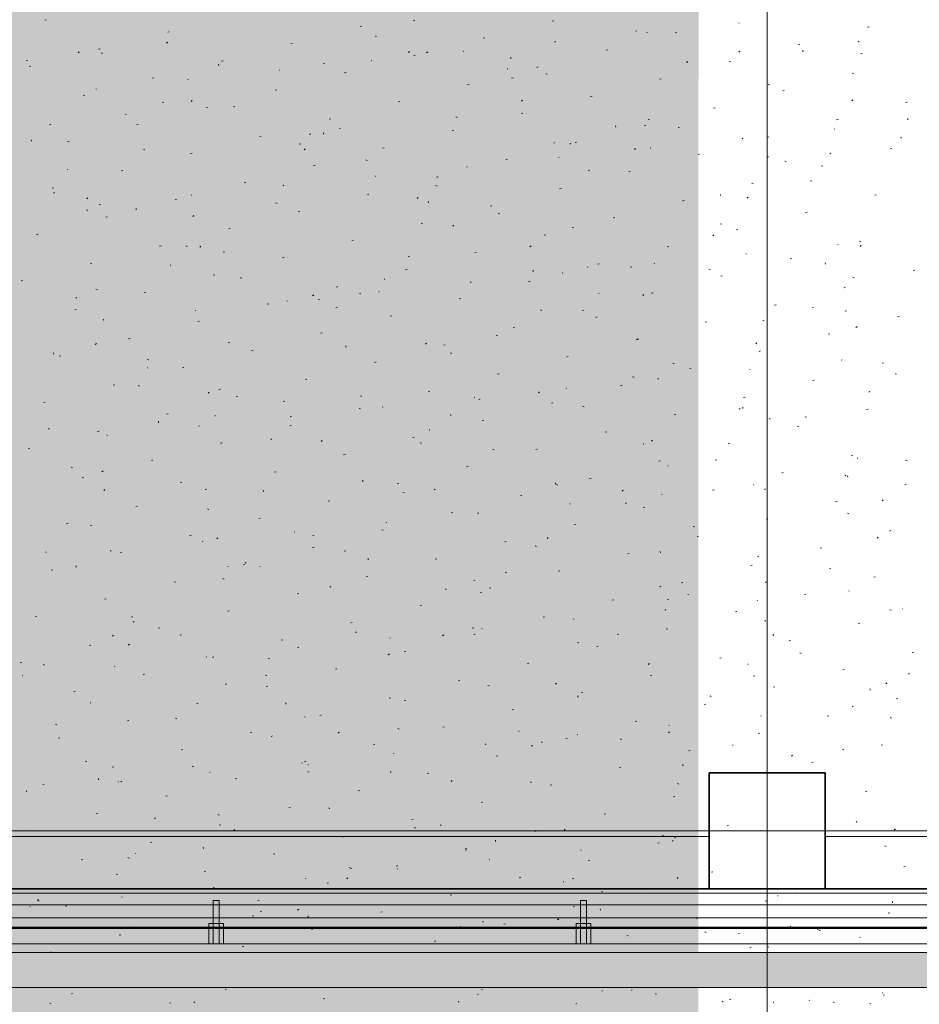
# Model space of a CAD drawing. Extents: x -740 to 300, y 62 to 1112.
# Tile 86 of 187: x -658 to -596, y 763 to 831. Entities that reach past the tile are written whole.
import ezdxf
from ezdxf.lldxf.tags import DXFTag

# ---------------------------------------------------------------- set-up
doc = ezdxf.new("R2010")
doc.units = 0
doc.layers.get('0').update_dxf_attribs({"lineweight": 13})
for name, color, linetype, lineweight, true_color in [('30 -33 Aussenwände- 3 Aussenstützen', 7, 'Continuous', 50, 0x0000dd), ('30 -35 Decken- 1 Konstruktion-Träger- Stahlbeton', 7, 'Continuous', 13, 0x33aa00), ('30 -36 Dächer- 1 Konstruktion', 7, 'Continuous', 35, 0x6666cc), ('30 -36 Dächer- 3 Dachbeläge', 7, 'Continuous', 15, 0x9999ff), ('30 -36 Dächer- 4 Dachbekleidungen', 7, 'Continuous', 9, 0xccccff), ('60- 61 allgemeine Ausstattung- 4 Terrassen', 9, 'Continuous', 9, 0x808080), ('iwb_Layout BA_Markierung', 7, 'Continuous', 9, 0xbadcdc)]:
    doc.layers.add(name, color=color, linetype=linetype, lineweight=lineweight, true_color=true_color)
doc.layers.add('70 -71 Achsen- 1 Gebäudeachsen', color=7, linetype='STRICHPUNKT2-A06CPVBCL0', lineweight=18)
tags = doc.linetypes.add('grob-A06CPVB9L0', pattern=[14, 3, -8, 3]).pattern_tags.tags
tags[8:9] = [DXFTag(74, 4), DXFTag(75, 0), DXFTag(340, '0'), DXFTag(46, 0.0), DXFTag(50, 0.0), DXFTag(44, 0.0), DXFTag(45, 0.0)]
tags[6:7] = [DXFTag(74, 4), DXFTag(75, 0), DXFTag(340, '0'), DXFTag(46, 0.0), DXFTag(50, 0.0), DXFTag(44, 0.0), DXFTag(45, 0.0)]
tags[4:5] = [DXFTag(74, 4), DXFTag(75, 0), DXFTag(340, '0'), DXFTag(46, 0.0), DXFTag(50, 0.0), DXFTag(44, 0.0), DXFTag(45, 0.0)]
tags = doc.linetypes.add('STRICHPUNKT2-A06CPVBCL0', pattern=[12.7, 6.35, -3.175, 0, -3.175]).pattern_tags.tags
tags[10:11] = [DXFTag(74, 4), DXFTag(75, 0), DXFTag(340, '0'), DXFTag(46, 0.0), DXFTag(50, 0.0), DXFTag(44, 0.0), DXFTag(45, 0.0)]
tags[8:9] = [DXFTag(74, 4), DXFTag(75, 0), DXFTag(340, '0'), DXFTag(46, 0.0), DXFTag(50, 0.0), DXFTag(44, 0.0), DXFTag(45, 0.0)]
tags[6:7] = [DXFTag(74, 4), DXFTag(75, 0), DXFTag(340, '0'), DXFTag(46, 0.0), DXFTag(50, 0.0), DXFTag(44, 0.0), DXFTag(45, 0.0)]
tags[4:5] = [DXFTag(74, 4), DXFTag(75, 0), DXFTag(340, '0'), DXFTag(46, 0.0), DXFTag(50, 0.0), DXFTag(44, 0.0), DXFTag(45, 0.0)]

# ---------------------------------------------------------------- blocks, each defined once
blk = doc.blocks.new('Polygon-A06CPVB1L0')
at = {"color": 0, "linetype": 'ByBlock', "lineweight": -2, "ltscale": 0.13}
blk.add_solid([(-611.222, 86.203), (-682.362, 86.014), (-611.055, 1083.814), (-682.362, 1083.814)], dxfattribs=at)
blk = doc.blocks.new('Referenz-A06CPVBEL0')
at = {"layer": '30 -33 Aussenwände- 3 Aussenstützen', "color": 0, "linetype": 'Continuous', "lineweight": 35, "ltscale": 0.35}
for p, q in [((-602.356, 778.912), (-610.356, 778.912)), ((-610.356, 778.912), (-610.356, 770.912)), ((-602.356, 770.912), (-602.356, 778.912)), ((-610.356, 770.912), (-602.356, 770.912))]:
    blk.add_line(p, q, dxfattribs=at)
at = {"layer": '30 -33 Aussenwände- 3 Aussenstützen', "color": 0, "lineweight": 9}
for p, q in [((-606.356, 775.912), (-606.356, 773.912)), ((-607.356, 774.912), (-605.356, 774.912))]:
    blk.add_line(p, q, dxfattribs=at)
at = {"layer": '30 -35 Decken- 1 Konstruktion-Träger- Stahlbeton', "color": 0, "linetype": 'grob-A06CPVB9L0', "lineweight": -2, "ltscale": 0.13}
for p, q in [((-682.362, 774.512), (-610.356, 774.512)), ((-602.356, 774.512), (-458.356, 774.512)), ((-682.362, 770.912), (-610.356, 770.912)), ((-602.356, 770.912), (-458.356, 770.912))]:
    blk.add_line(p, q, dxfattribs=at)
at = {"layer": '30 -35 Decken- 1 Konstruktion-Träger- Stahlbeton', "color": 0, "lineweight": 35}
for p, q in [((-610.356, 774.512), (-610.356, 770.912)), ((-602.356, 774.512), (-602.356, 770.912))]:
    blk.add_line(p, q, dxfattribs=at)
at = {"layer": '30 -36 Dächer- 1 Konstruktion', "color": 0, "linetype": 'Continuous', "ltscale": 0.35}
blk.add_line((1.644, 770.912), (-682.362, 770.912), dxfattribs=at)
at = {"layer": '30 -36 Dächer- 1 Konstruktion', "color": 0, "lineweight": 25}
for p, q in [((-682.362, 770.912), (1.644, 770.912)), ((1.644, 770.912), (-682.362, 770.912)), ((1.644, 770.912), (-682.362, 770.912))]:
    blk.add_line(p, q, dxfattribs=at)
at = {"layer": '30 -36 Dächer- 1 Konstruktion', "color": 0, "lineweight": 5}
for p, q in [((-682.362, 770.912), (1.644, 770.912)), ((1.644, 770.912), (-682.362, 770.912)), ((1.644, 770.912), (-682.362, 770.912))]:
    blk.add_line(p, q, dxfattribs=at)
at = {"layer": '30 -36 Dächer- 1 Konstruktion', "color": 0, "lineweight": -2}
for p, q in [((-682.362, 770.912), (1.644, 770.912)), ((1.644, 770.912), (-682.362, 770.912)), ((1.644, 770.912), (-682.362, 770.912))]:
    blk.add_line(p, q, dxfattribs=at)
at = {"layer": '30 -36 Dächer- 1 Konstruktion', "color": 0}
blk.add_line((1.644, 770.912), (-682.362, 770.912), dxfattribs=at)
at = {"layer": '30 -36 Dächer- 3 Dachbeläge', "color": 0, "linetype": 'Continuous', "ltscale": 0.15}
for p, q in [((-6.756, 766.512), (-682.362, 766.512)), ((-682.362, 764.112), (-6.756, 764.112))]:
    blk.add_line(p, q, dxfattribs=at)
at = {"layer": '30 -36 Dächer- 3 Dachbeläge', "color": 0, "lineweight": 9}
for p, q in [((-682.362, 764.112), (-6.756, 764.112)), ((-643.735, 763.971), (-643.659, 763.99)), ((-654.34, 763.668), (-654.264, 763.687)), ((-636.95, 763.322), (-636.874, 763.341)), ((-626.345, 763.625), (-626.269, 763.644)), ((-626.071, 763.955), (-625.996, 763.932)), ((-617.753, 763.878), (-617.718, 763.876)), ((-615.741, 763.928), (-615.664, 763.948)), ((-614.075, 763.669), (-614.002, 763.639)), ((-608.956, 763.279), (-608.879, 763.298)), ((-598.384, 763.718), (-598.41, 763.748)), ((-598.351, 763.583), (-598.274, 763.602)), ((-655.829, 763.018), (-655.756, 762.988)), ((-647.555, 763.019), (-647.479, 763.038)), ((-645.838, 763.117), (-645.895, 763.063)), ((-627.621, 763.136), (-627.678, 763.083)), ((-619.561, 762.976), (-619.484, 762.995)), ((-609.404, 763.156), (-609.461, 763.102)), ((-605.942, 763.099), (-605.907, 763.097)), ((-603.449, 763.199), (-603.475, 763.228)), ((-601.811, 763.094), (-601.738, 763.065)), ((-599.288, 762.995), (-599.212, 762.972))]:
    blk.add_line(p, q, dxfattribs=at)
at = {"layer": '30 -36 Dächer- 3 Dachbeläge', "color": 0, "lineweight": 0}
for points in [[(-6.756, 764.112), (-682.362, 765.461), (-682.362, 766.512)], [(-6.756, 764.112), (-682.362, 766.512), (-6.756, 766.512)], [(-682.362, 765.461), (-6.756, 764.112), (-682.362, 764.112)]]:
    blk.add_solid(points, dxfattribs=at)
at = {"layer": '30 -36 Dächer- 4 Dachbekleidungen', "color": 0, "linetype": 'Continuous', "ltscale": 0.13}
for p, q in [((-682.362, 770.612), (-6.756, 770.612)), ((-644.156, 770.112), (-644.556, 770.112)), ((-644.556, 770.112), (-644.556, 768.512)), ((-644.156, 768.512), (-644.156, 770.112)), ((-618.823, 770.112), (-619.223, 770.112)), ((-619.223, 770.112), (-619.223, 768.512)), ((-618.823, 768.512), (-618.823, 770.112)), ((-6.756, 769.812), (-682.362, 769.812)), ((-682.362, 768.912), (-6.756, 768.912)), ((-644.556, 768.512), (-644.856, 768.512)), ((-644.856, 768.512), (-644.856, 767.112)), ((-644.556, 767.112), (-644.556, 768.512)), ((-644.556, 768.512), (-644.156, 768.512)), ((-644.156, 768.512), (-644.156, 767.112)), ((-644.156, 768.512), (-643.856, 768.512)), ((-643.856, 768.512), (-643.856, 767.112)), ((-619.223, 768.512), (-619.523, 768.512)), ((-619.523, 768.512), (-619.523, 767.112)), ((-619.223, 767.112), (-619.223, 768.512)), ((-619.223, 768.512), (-618.823, 768.512)), ((-618.823, 768.512), (-618.823, 767.112)), ((-618.823, 768.512), (-618.523, 768.512)), ((-618.523, 768.512), (-618.523, 767.112)), ((-6.756, 767.112), (-682.362, 767.112)), ((-644.856, 767.112), (-644.556, 767.112)), ((-644.156, 767.112), (-644.556, 767.112)), ((-643.856, 767.112), (-644.156, 767.112)), ((-619.523, 767.112), (-619.223, 767.112)), ((-618.823, 767.112), (-619.223, 767.112)), ((-618.523, 767.112), (-618.823, 767.112))]:
    blk.add_line(p, q, dxfattribs=at)
at = {"layer": '60- 61 allgemeine Ausstattung- 4 Terrassen', "color": 0}
for p, q in [((-656.164, 830.81), (-656.069, 830.834)), ((-630.76, 830.807), (-630.668, 830.77)), ((-621.171, 830.757), (-621.075, 830.781)), ((-608.3, 830.601), (-608.333, 830.637)), ((-647.683, 829.998), (-647.588, 830.022)), ((-634.427, 830.378), (-634.331, 830.401)), ((-615.43, 830.089), (-615.339, 830.052)), ((-614.631, 829.951), (-614.664, 829.988)), ((-612.69, 829.945), (-612.594, 829.969)), ((-599.434, 830.324), (-599.338, 830.348)), ((-647.7, 829.296), (-647.781, 829.24)), ((-639.202, 829.187), (-639.107, 829.211)), ((-633.393, 829.716), (-633.299, 829.687)), ((-625.946, 829.566), (-625.85, 829.59)), ((-620.962, 829.302), (-620.995, 829.338)), ((-604.209, 829.134), (-604.113, 829.158)), ((-600.1, 829.371), (-600.009, 829.334)), ((-653.793, 828.627), (-653.865, 828.56)), ((-652.458, 828.808), (-652.363, 828.832)), ((-652.293, 828.557), (-652.202, 828.52)), ((-631.022, 828.651), (-631.094, 828.584)), ((-629.768, 828.628), (-629.849, 828.572)), ((-627.294, 828.652), (-627.327, 828.689)), ((-617.465, 828.755), (-617.369, 828.779)), ((-608.25, 828.675), (-608.322, 828.608)), ((-603.894, 828.667), (-603.903, 828.755)), ((-599.914, 828.516), (-599.82, 828.487)), ((-657.46, 828.038), (-657.365, 828.009)), ((-643.977, 827.996), (-643.882, 828.02)), ((-636.963, 827.839), (-636.872, 827.802)), ((-633.625, 828.003), (-633.658, 828.04)), ((-630.721, 828.376), (-630.625, 828.399)), ((-624.038, 828.177), (-624.047, 828.265)), ((-611.837, 827.96), (-611.917, 827.903)), ((-608.984, 827.943), (-608.888, 827.967)), ((-657.233, 827.617), (-657.138, 827.641)), ((-644.182, 827.687), (-644.191, 827.775)), ((-639.956, 827.354), (-639.989, 827.39)), ((-635.496, 827.185), (-635.401, 827.209)), ((-624.274, 827.483), (-624.257, 827.442)), ((-622.24, 827.564), (-622.144, 827.588)), ((-621.634, 827.12), (-621.542, 827.083)), ((-600.503, 827.132), (-600.407, 827.156)), ((-648.752, 826.806), (-648.657, 826.83)), ((-646.287, 826.704), (-646.32, 826.741)), ((-623.981, 826.838), (-623.887, 826.809)), ((-613.759, 826.753), (-613.663, 826.777)), ((-652.618, 826.055), (-652.651, 826.092)), ((-640.271, 825.994), (-640.176, 826.018)), ((-627.015, 826.374), (-626.919, 826.397)), ((-606.304, 826.402), (-606.213, 826.365)), ((-605.278, 825.941), (-605.182, 825.965)), ((-653.527, 825.615), (-653.432, 825.639)), ((-648.047, 825.16), (-647.953, 825.131)), ((-646.007, 825.283), (-646.079, 825.216)), ((-631.79, 825.183), (-631.695, 825.207)), ((-623.235, 825.307), (-623.307, 825.24)), ((-618.534, 825.562), (-618.438, 825.586)), ((-600.464, 825.331), (-600.536, 825.264)), ((-596.797, 825.13), (-596.701, 825.154)), ((-645.046, 824.804), (-644.951, 824.828)), ((-643.167, 824.87), (-643.076, 824.833)), ((-610.053, 824.751), (-609.957, 824.775)), ((-650.61, 824.316), (-650.565, 824.313)), ((-636.565, 823.992), (-636.47, 824.016)), ((-627.837, 824.151), (-627.746, 824.115)), ((-623.309, 824.372), (-623.213, 824.395)), ((-614.568, 823.961), (-614.474, 823.932)), ((-601.572, 823.939), (-601.476, 823.963)), ((-596.665, 823.936), (-596.674, 824.024)), ((-655.763, 823.651), (-655.843, 823.594)), ((-649.821, 823.613), (-649.726, 823.637)), ((-636.953, 822.956), (-636.962, 823.044)), ((-635.846, 823.342), (-635.802, 823.339)), ((-628.084, 823.181), (-627.989, 823.205)), ((-616.809, 823.446), (-616.818, 823.534)), ((-614.828, 823.56), (-614.732, 823.584)), ((-612.508, 823.433), (-612.417, 823.396)), ((-601.714, 823.286), (-601.747, 823.323)), ((-657.097, 822.465), (-657.106, 822.553)), ((-654.596, 822.423), (-654.501, 822.447)), ((-641.34, 822.802), (-641.245, 822.826)), ((-637.831, 822.983), (-637.911, 822.926)), ((-621.082, 822.368), (-621.038, 822.365)), ((-619.603, 822.37), (-619.507, 822.393)), ((-608.045, 822.637), (-608.078, 822.673)), ((-606.347, 822.749), (-606.251, 822.773)), ((-597.178, 822.715), (-597.087, 822.678)), ((-649.371, 821.901), (-649.28, 821.864)), ((-638.635, 822.282), (-638.541, 822.254)), ((-638.22, 821.939), (-638.292, 821.871)), ((-632.859, 821.99), (-632.764, 822.014)), ((-619.899, 822.314), (-619.98, 822.258)), ((-615.449, 821.963), (-615.521, 821.896)), ((-614.377, 821.987), (-614.409, 822.024)), ((-597.866, 821.937), (-597.77, 821.961)), ((-646.115, 821.611), (-646.02, 821.635)), ((-634.041, 821.183), (-633.95, 821.146)), ((-624.378, 821.179), (-624.283, 821.203)), ((-620.708, 821.338), (-620.741, 821.375)), ((-611.122, 821.558), (-611.026, 821.582)), ((-606.318, 821.394), (-606.274, 821.391)), ((-605.156, 821.083), (-605.062, 821.054)), ((-601.967, 821.646), (-602.048, 821.589)), ((-654.611, 820.542), (-654.594, 820.501)), ((-650.89, 820.421), (-650.795, 820.445)), ((-637.634, 820.8), (-637.539, 820.824)), ((-627.039, 820.689), (-627.072, 820.725)), ((-618.712, 820.464), (-618.62, 820.428)), ((-615.897, 820.368), (-615.801, 820.391)), ((-602.641, 820.747), (-602.545, 820.771)), ((-633.37, 820.039), (-633.403, 820.076)), ((-629.153, 819.989), (-629.058, 820.012)), ((-603.382, 819.746), (-603.291, 819.709)), ((-655.665, 819.23), (-655.57, 819.254)), ((-642.409, 819.609), (-642.314, 819.633)), ((-639.701, 819.39), (-639.734, 819.427)), ((-629.222, 819.405), (-629.128, 819.376)), ((-620.672, 819.177), (-620.577, 819.201)), ((-607.416, 819.556), (-607.32, 819.58)), ((-655.575, 818.932), (-655.483, 818.895)), ((-653.205, 818.57), (-653.277, 818.503)), ((-647.184, 818.419), (-647.089, 818.443)), ((-646.032, 818.741), (-646.065, 818.777)), ((-633.928, 818.798), (-633.833, 818.822)), ((-630.434, 818.594), (-630.506, 818.527)), ((-629.724, 818.225), (-629.733, 818.313)), ((-612.191, 818.366), (-612.095, 818.389)), ((-609.58, 818.715), (-609.589, 818.803)), ((-607.662, 818.619), (-607.734, 818.551)), ((-598.935, 818.745), (-598.839, 818.769)), ((-653.289, 817.727), (-653.195, 817.698)), ((-652.364, 818.091), (-652.397, 818.128)), ((-649.868, 817.735), (-649.877, 817.823)), ((-640.245, 818.214), (-640.154, 818.177)), ((-638.703, 817.607), (-638.608, 817.631)), ((-625.447, 817.987), (-625.352, 818.01)), ((-651.959, 817.228), (-651.864, 817.252)), ((-645.893, 817.337), (-645.974, 817.281)), ((-624.915, 817.496), (-624.824, 817.459)), ((-616.966, 817.175), (-616.871, 817.199)), ((-603.71, 817.554), (-603.614, 817.578)), ((-643.478, 816.417), (-643.383, 816.441)), ((-630.222, 816.796), (-630.127, 816.82)), ((-627.962, 816.669), (-628.042, 816.612)), ((-619.81, 816.527), (-619.716, 816.498)), ((-609.586, 816.777), (-609.495, 816.74)), ((-608.485, 816.364), (-608.389, 816.387)), ((-656.735, 816.038), (-656.639, 816.062)), ((-634.997, 815.605), (-634.902, 815.629)), ((-621.741, 815.985), (-621.646, 816.008)), ((-610.03, 816.001), (-610.11, 815.944)), ((-600.004, 815.552), (-599.908, 815.576)), ((-648.253, 815.226), (-648.158, 815.25)), ((-646.449, 815.245), (-646.357, 815.208)), ((-645.419, 815.226), (-645.491, 815.159)), ((-622.647, 815.25), (-622.719, 815.183)), ((-613.26, 815.173), (-613.165, 815.197)), ((-601.459, 815.322), (-601.492, 815.359)), ((-599.876, 815.274), (-599.948, 815.207)), ((-643.876, 814.849), (-643.782, 814.82)), ((-639.772, 814.415), (-639.677, 814.439)), ((-631.119, 814.527), (-631.028, 814.49)), ((-626.516, 814.794), (-626.421, 814.818)), ((-607.791, 814.673), (-607.824, 814.71)), ((-604.779, 814.362), (-604.683, 814.385)), ((-653.029, 814.036), (-652.933, 814.06)), ((-647.525, 813.927), (-647.481, 813.924)), ((-631.291, 813.603), (-631.196, 813.627)), ((-622.495, 813.494), (-622.504, 813.582)), ((-618.743, 813.795), (-618.726, 813.754)), ((-618.035, 813.983), (-617.94, 814.006)), ((-615.79, 813.809), (-615.698, 813.772)), ((-614.122, 814.024), (-614.155, 814.06)), ((-610.397, 813.649), (-610.303, 813.621)), ((-602.351, 813.984), (-602.36, 814.072)), ((-596.298, 813.55), (-596.202, 813.574)), ((-657.804, 812.845), (-657.708, 812.869)), ((-644.547, 813.224), (-644.452, 813.248)), ((-642.639, 813.004), (-642.648, 813.092)), ((-632.761, 812.952), (-632.717, 812.95)), ((-620.453, 813.374), (-620.486, 813.411)), ((-609.554, 813.171), (-609.459, 813.195)), ((-600.46, 813.09), (-600.369, 813.053)), ((-652.652, 812.276), (-652.561, 812.24)), ((-636.066, 812.413), (-635.971, 812.437)), ((-626.784, 812.725), (-626.817, 812.762)), ((-622.81, 812.792), (-622.715, 812.816)), ((-601.073, 812.36), (-600.977, 812.383)), ((-653.956, 811.692), (-654.036, 811.635)), ((-649.323, 812.034), (-649.227, 812.058)), ((-637.632, 811.882), (-637.704, 811.815)), ((-637.323, 811.558), (-637.232, 811.521)), ((-634.464, 811.971), (-634.37, 811.943)), ((-633.115, 812.076), (-633.148, 812.112)), ((-627.585, 811.601), (-627.49, 811.625)), ((-617.998, 811.978), (-617.953, 811.976)), ((-614.861, 811.906), (-614.933, 811.839)), ((-614.329, 811.981), (-614.234, 812.004)), ((-654.098, 810.843), (-654.002, 810.867)), ((-640.841, 811.222), (-640.746, 811.246)), ((-639.446, 811.426), (-639.479, 811.463)), ((-636.024, 811.023), (-636.105, 810.967)), ((-621.993, 810.84), (-621.902, 810.803)), ((-605.848, 811.169), (-605.753, 811.193)), ((-603.234, 811.004), (-603.19, 811.002)), ((-652.109, 810.128), (-652.142, 810.164)), ((-645.778, 810.777), (-645.811, 810.813)), ((-632.36, 810.411), (-632.265, 810.435)), ((-619.104, 810.79), (-619.009, 810.814)), ((-618.092, 810.355), (-618.173, 810.299)), ((-600.985, 810.772), (-600.891, 810.743)), ((-597.367, 810.358), (-597.271, 810.381)), ((-645.617, 810.032), (-645.521, 810.056)), ((-623.879, 809.599), (-623.784, 809.623)), ((-610.623, 809.979), (-610.528, 810.002)), ((-606.664, 810.121), (-606.572, 810.085)), ((-600.161, 809.687), (-600.241, 809.63)), ((-650.392, 808.841), (-650.296, 808.865)), ((-637.135, 809.22), (-637.04, 809.244)), ((-625.051, 809.094), (-624.957, 809.065)), ((-615.398, 808.788), (-615.303, 808.812)), ((-615.266, 808.763), (-615.275, 808.851)), ((-602.142, 809.167), (-602.047, 809.191)), ((-652.617, 808.513), (-652.689, 808.446)), ((-643.527, 808.589), (-643.435, 808.552)), ((-635.41, 808.273), (-635.419, 808.361)), ((-629.846, 808.538), (-629.918, 808.47)), ((-628.654, 808.409), (-628.559, 808.433)), ((-607.074, 808.562), (-607.146, 808.495)), ((-655.554, 807.782), (-655.563, 807.871)), ((-655.167, 807.651), (-655.071, 807.674)), ((-641.911, 808.03), (-641.815, 808.054)), ((-628.197, 807.871), (-628.106, 807.834)), ((-620.173, 807.597), (-620.078, 807.621)), ((-606.917, 807.977), (-606.822, 808)), ((-649.118, 807.416), (-649.024, 807.387)), ((-649.08, 806.853), (-649.064, 806.812)), ((-646.686, 806.839), (-646.59, 806.863)), ((-633.429, 807.218), (-633.334, 807.242)), ((-612.867, 807.153), (-612.776, 807.116)), ((-611.692, 806.786), (-611.597, 806.81)), ((-607.536, 806.709), (-607.569, 806.746)), ((-601.205, 807.359), (-601.238, 807.395)), ((-598.436, 807.165), (-598.341, 807.189)), ((-624.948, 806.407), (-624.853, 806.431)), ((-615.639, 806.216), (-615.545, 806.187)), ((-613.867, 806.06), (-613.9, 806.096)), ((-597.538, 806.434), (-597.447, 806.398)), ((-651.461, 805.649), (-651.365, 805.672)), ((-649.73, 805.621), (-649.639, 805.584)), ((-638.205, 806.028), (-638.109, 806.052)), ((-620.198, 805.411), (-620.231, 805.447)), ((-616.467, 805.595), (-616.372, 805.619)), ((-603.211, 805.975), (-603.116, 805.998)), ((-644.83, 805.169), (-644.902, 805.102)), ((-644.087, 805.378), (-644.167, 805.321)), ((-642.98, 804.837), (-642.884, 804.861)), ((-634.401, 804.902), (-634.31, 804.865)), ((-629.723, 805.216), (-629.628, 805.24)), ((-626.529, 804.761), (-626.562, 804.798)), ((-626.155, 804.71), (-626.235, 804.653)), ((-622.059, 805.193), (-622.131, 805.126)), ((-607.986, 804.784), (-607.891, 804.808)), ((-599.288, 805.218), (-599.36, 805.15)), ((-656.236, 804.458), (-656.14, 804.482)), ((-639.705, 804.538), (-639.611, 804.509)), ((-634.499, 804.026), (-634.403, 804.05)), ((-632.861, 804.112), (-632.893, 804.148)), ((-621.242, 804.405), (-621.147, 804.429)), ((-619.071, 804.184), (-618.98, 804.147)), ((-608.223, 804.041), (-608.304, 803.985)), ((-608.037, 804.032), (-608.046, 804.12)), ((-647.755, 803.647), (-647.659, 803.67)), ((-644.441, 803.537), (-644.397, 803.534)), ((-639.192, 803.462), (-639.225, 803.499)), ((-628.181, 803.542), (-628.19, 803.63)), ((-612.761, 803.593), (-612.666, 803.617)), ((-603.742, 803.466), (-603.65, 803.429)), ((-599.505, 803.973), (-599.41, 803.996)), ((-648.325, 803.052), (-648.334, 803.14)), ((-645.523, 802.813), (-645.556, 802.85)), ((-639.274, 802.835), (-639.178, 802.859)), ((-626.017, 803.214), (-625.922, 803.238)), ((-606.227, 803.338), (-606.132, 803.31)), ((-604.28, 802.782), (-604.185, 802.806)), ((-655.934, 802.652), (-655.843, 802.615)), ((-652.53, 802.456), (-652.434, 802.48)), ((-651.854, 802.164), (-651.887, 802.2)), ((-630.793, 802.024), (-630.697, 802.048)), ((-629.677, 802.563), (-629.633, 802.56)), ((-617.536, 802.403), (-617.441, 802.427)), ((-644.049, 801.645), (-643.953, 801.668)), ((-640.605, 801.933), (-640.513, 801.897)), ((-637.044, 801.825), (-637.116, 801.758)), ((-630.293, 801.66), (-630.199, 801.632)), ((-614.913, 801.589), (-614.869, 801.586)), ((-614.273, 801.849), (-614.345, 801.782)), ((-609.055, 801.591), (-608.96, 801.615)), ((-657.305, 801.265), (-657.209, 801.289)), ((-635.568, 800.833), (-635.472, 800.857)), ((-625.275, 801.215), (-625.184, 801.178)), ((-622.311, 801.212), (-622.216, 801.236)), ((-600.574, 800.78), (-600.479, 800.804)), ((-654.359, 799.982), (-654.265, 799.954)), ((-648.824, 800.454), (-648.728, 800.478)), ((-627.087, 800.022), (-626.991, 800.046)), ((-613.83, 800.401), (-613.735, 800.425)), ((-613.212, 800.106), (-613.196, 800.065)), ((-609.945, 800.497), (-609.854, 800.46)), ((-600.15, 800.615), (-600.105, 800.612)), ((-596.814, 800.461), (-596.72, 800.432)), ((-653.599, 799.263), (-653.503, 799.287)), ((-652.149, 799.732), (-652.23, 799.676)), ((-640.343, 799.643), (-640.247, 799.666)), ((-605.349, 799.589), (-605.254, 799.613)), ((-600.95, 799.395), (-600.983, 799.431)), ((-600.808, 799.301), (-600.817, 799.39)), ((-646.808, 798.965), (-646.717, 798.928)), ((-634.217, 799.064), (-634.298, 799.008)), ((-631.862, 798.831), (-631.766, 798.855)), ((-620.952, 798.811), (-620.961, 798.899)), ((-620.881, 798.783), (-620.786, 798.754)), ((-618.605, 799.21), (-618.51, 799.234)), ((-607.281, 798.745), (-607.314, 798.782)), ((-596.868, 798.778), (-596.773, 798.802)), ((-652.029, 798.457), (-652.101, 798.39)), ((-645.118, 798.452), (-645.022, 798.476)), ((-641.096, 798.321), (-641.105, 798.409)), ((-631.479, 798.246), (-631.387, 798.21)), ((-629.257, 798.481), (-629.329, 798.414)), ((-623.381, 798.02), (-623.285, 798.044)), ((-616.286, 798.396), (-616.366, 798.339)), ((-613.612, 798.096), (-613.645, 798.133)), ((-610.124, 798.399), (-610.029, 798.423)), ((-606.486, 798.505), (-606.558, 798.438)), ((-649.893, 797.261), (-649.797, 797.285)), ((-636.637, 797.641), (-636.541, 797.664)), ((-619.943, 797.447), (-619.976, 797.483)), ((-616.149, 797.528), (-616.058, 797.491)), ((-601.643, 797.587), (-601.548, 797.611)), ((-598.354, 797.728), (-598.434, 797.671)), ((-644.947, 797.105), (-644.853, 797.076)), ((-628.156, 796.829), (-628.06, 796.853)), ((-626.275, 796.797), (-626.308, 796.834)), ((-614.899, 797.208), (-614.804, 797.232)), ((-600.82, 796.81), (-600.728, 796.773)), ((-654.668, 796.071), (-654.572, 796.095)), ((-653.012, 795.996), (-652.921, 795.959)), ((-641.412, 796.45), (-641.316, 796.474)), ((-632.606, 796.148), (-632.639, 796.185)), ((-619.675, 796.018), (-619.579, 796.042)), ((-611.468, 795.905), (-611.374, 795.876)), ((-606.418, 796.397), (-606.323, 796.421)), ((-646.187, 795.259), (-646.091, 795.283)), ((-638.937, 795.499), (-638.97, 795.535)), ((-637.682, 795.278), (-637.591, 795.241)), ((-632.931, 795.639), (-632.835, 795.662)), ((-611.193, 795.206), (-611.098, 795.23)), ((-597.937, 795.585), (-597.842, 795.609)), ((-645.268, 794.849), (-645.301, 794.886)), ((-644.242, 795.112), (-644.314, 795.045)), ((-624.45, 794.827), (-624.354, 794.851)), ((-622.353, 794.559), (-622.262, 794.522)), ((-621.471, 795.137), (-621.543, 795.069)), ((-598.7, 795.161), (-598.771, 795.094)), ((-656.12, 794.121), (-656.076, 794.118)), ((-651.599, 794.2), (-651.632, 794.237)), ((-650.962, 794.069), (-650.866, 794.093)), ((-637.706, 794.448), (-637.61, 794.472)), ((-635.535, 794.227), (-635.44, 794.198)), ((-615.969, 794.016), (-615.873, 794.04)), ((-613.723, 794.08), (-613.732, 794.168)), ((-607.023, 793.841), (-606.932, 793.804)), ((-602.712, 794.395), (-602.617, 794.419)), ((-654.011, 793.1), (-654.02, 793.188)), ((-643.55, 793.164), (-643.533, 793.123)), ((-642.481, 793.257), (-642.385, 793.281)), ((-642.28, 793.419), (-642.361, 793.362)), ((-633.867, 793.59), (-633.876, 793.678)), ((-629.225, 793.637), (-629.129, 793.66)), ((-607.487, 793.204), (-607.392, 793.228)), ((-655.737, 792.878), (-655.641, 792.902)), ((-641.356, 793.147), (-641.312, 793.144)), ((-624.348, 792.75), (-624.429, 792.694)), ((-620.744, 792.825), (-620.648, 792.849)), ((-602.056, 793.027), (-601.962, 792.999)), ((-647.256, 792.067), (-647.16, 792.091)), ((-643.886, 792.309), (-643.795, 792.272)), ((-634, 792.446), (-633.904, 792.47)), ((-626.593, 792.173), (-626.548, 792.17)), ((-612.263, 792.014), (-612.167, 792.038)), ((-606.416, 792.082), (-606.497, 792.026)), ((-599.006, 792.393), (-598.911, 792.417)), ((-638.775, 791.255), (-638.679, 791.279)), ((-636.456, 791.768), (-636.528, 791.701)), ((-628.557, 791.591), (-628.465, 791.554)), ((-626.122, 791.349), (-626.028, 791.321)), ((-625.519, 791.635), (-625.423, 791.658)), ((-613.684, 791.792), (-613.756, 791.725)), ((-611.829, 791.199), (-611.785, 791.196)), ((-603.781, 791.202), (-603.686, 791.226)), ((-600.695, 791.431), (-600.728, 791.468)), ((-652.031, 790.876), (-651.935, 790.9)), ((-630.294, 790.444), (-630.198, 790.468)), ((-617.038, 790.823), (-616.942, 790.847)), ((-613.227, 790.872), (-613.136, 790.835)), ((-607.026, 790.782), (-607.059, 790.818)), ((-643.55, 790.065), (-643.454, 790.089)), ((-613.358, 790.132), (-613.39, 790.169)), ((-608.557, 790.012), (-608.461, 790.036)), ((-597.898, 790.154), (-597.806, 790.117)), ((-597.065, 790.225), (-597.021, 790.222)), ((-656.806, 789.686), (-656.711, 789.71)), ((-650.189, 789.671), (-650.094, 789.643)), ((-650.09, 789.34), (-649.999, 789.303)), ((-635.069, 789.254), (-634.973, 789.277)), ((-621.813, 789.633), (-621.717, 789.656)), ((-619.689, 789.483), (-619.722, 789.52)), ((-606.493, 789.349), (-606.503, 789.437)), ((-600.075, 789.2), (-599.98, 789.224)), ((-648.325, 788.874), (-648.229, 788.898)), ((-646.782, 788.369), (-646.791, 788.457)), ((-634.76, 788.622), (-634.669, 788.585)), ((-628.669, 788.424), (-628.741, 788.357)), ((-626.638, 788.859), (-626.647, 788.947)), ((-626.588, 788.442), (-626.492, 788.466)), ((-626.02, 788.834), (-626.053, 788.87)), ((-616.71, 788.472), (-616.616, 788.443)), ((-613.332, 788.821), (-613.236, 788.845)), ((-605.898, 788.448), (-605.97, 788.381)), ((-651.441, 788.4), (-651.513, 788.333)), ((-650.342, 787.773), (-650.423, 787.717)), ((-639.844, 788.063), (-639.748, 788.087)), ((-632.351, 788.184), (-632.384, 788.221)), ((-619.431, 787.903), (-619.34, 787.867)), ((-604.851, 788.01), (-604.755, 788.034)), ((-653.1, 787.684), (-653.005, 787.708)), ((-638.682, 787.535), (-638.715, 787.572)), ((-632.411, 787.105), (-632.491, 787.049)), ((-631.363, 787.252), (-631.267, 787.275)), ((-618.107, 787.631), (-618.011, 787.654)), ((-604.101, 787.185), (-604.01, 787.148)), ((-596.369, 787.198), (-596.274, 787.222)), ((-657.875, 786.493), (-657.78, 786.517)), ((-656.294, 786.371), (-656.202, 786.334)), ((-645.013, 786.886), (-645.046, 786.922)), ((-644.619, 786.872), (-644.523, 786.896)), ((-640.776, 786.794), (-640.682, 786.765)), ((-622.882, 786.44), (-622.786, 786.464)), ((-614.479, 786.437), (-614.56, 786.38)), ((-609.626, 786.819), (-609.53, 786.843)), ((-607.682, 786.417), (-607.665, 786.376)), ((-651.345, 786.236), (-651.377, 786.273)), ((-649.394, 785.682), (-649.299, 785.706)), ((-636.138, 786.061), (-636.042, 786.085)), ((-601.145, 786.008), (-601.049, 786.032)), ((-596.547, 785.768), (-596.628, 785.712)), ((-657.676, 785.587), (-657.709, 785.623)), ((-643.654, 785.056), (-643.726, 784.989)), ((-640.964, 785.653), (-640.873, 785.616)), ((-627.657, 785.25), (-627.561, 785.273)), ((-620.883, 785.08), (-620.955, 785.013)), ((-614.401, 785.629), (-614.305, 785.652)), ((-607.297, 785.594), (-607.203, 785.565)), ((-598.111, 785.104), (-598.183, 785.037)), ((-654.169, 784.491), (-654.074, 784.515)), ((-640.913, 784.87), (-640.817, 784.894)), ((-625.635, 784.935), (-625.543, 784.898)), ((-619.176, 784.438), (-619.08, 784.462)), ((-605.92, 784.817), (-605.824, 784.841)), ((-599.264, 784.619), (-599.274, 784.707)), ((-653.036, 783.732), (-652.992, 783.729)), ((-645.688, 783.68), (-645.593, 783.704)), ((-639.552, 783.638), (-639.562, 783.726)), ((-632.432, 784.059), (-632.336, 784.083)), ((-631.364, 783.916), (-631.27, 783.887)), ((-619.408, 784.128), (-619.418, 784.216)), ((-610.305, 784.216), (-610.214, 784.18)), ((-597.439, 784.006), (-597.343, 784.03)), ((-623.951, 783.248), (-623.855, 783.271)), ((-610.695, 783.627), (-610.599, 783.65)), ((-600.44, 783.467), (-600.473, 783.504)), ((-650.463, 782.489), (-650.368, 782.513)), ((-647.168, 782.684), (-647.077, 782.647)), ((-638.272, 782.758), (-638.228, 782.755)), ((-637.207, 782.868), (-637.111, 782.892)), ((-615.47, 782.436), (-615.374, 782.46)), ((-606.772, 782.818), (-606.805, 782.855)), ((-602.214, 782.815), (-602.118, 782.839)), ((-597.885, 782.716), (-597.791, 782.688)), ((-655.43, 782.238), (-655.336, 782.209)), ((-641.982, 781.678), (-641.887, 781.702)), ((-635.868, 781.711), (-635.94, 781.644)), ((-631.838, 781.966), (-631.747, 781.929)), ((-628.726, 782.057), (-628.63, 782.081)), ((-623.508, 781.784), (-623.464, 781.781)), ((-613.096, 781.736), (-613.168, 781.669)), ((-613.103, 782.169), (-613.136, 782.205)), ((-606.989, 781.625), (-606.893, 781.648)), ((-655.238, 781.299), (-655.143, 781.323)), ((-640.473, 781.46), (-640.554, 781.403)), ((-621.951, 781.038), (-621.857, 781.01)), ((-620.245, 781.246), (-620.149, 781.269)), ((-619.434, 781.519), (-619.467, 781.556)), ((-616.509, 781.248), (-616.417, 781.211)), ((-646.757, 780.487), (-646.662, 780.511)), ((-633.501, 780.866), (-633.405, 780.89)), ((-625.765, 780.87), (-625.798, 780.906)), ((-622.541, 780.791), (-622.622, 780.735)), ((-611.764, 780.434), (-611.668, 780.458)), ((-608.744, 780.81), (-608.7, 780.807)), ((-601.179, 780.529), (-601.088, 780.492)), ((-598.508, 780.813), (-598.412, 780.837)), ((-653.372, 779.715), (-653.28, 779.679)), ((-638.427, 779.571), (-638.46, 779.608)), ((-638.276, 779.676), (-638.181, 779.7)), ((-632.096, 780.221), (-632.129, 780.257)), ((-625.02, 780.055), (-624.924, 780.079)), ((-604.61, 780.123), (-604.69, 780.067)), ((-603.283, 779.623), (-603.187, 779.646)), ((-651.532, 779.297), (-651.437, 779.321)), ((-646.018, 779.36), (-645.924, 779.331)), ((-644.759, 778.922), (-644.792, 778.958)), ((-638.042, 778.997), (-637.951, 778.96)), ((-638.019, 779.475), (-638.003, 779.434)), ((-632.323, 778.907), (-632.333, 778.995)), ((-616.539, 779.244), (-616.443, 779.267)), ((-612.179, 779.397), (-612.189, 779.485)), ((-652.467, 778.417), (-652.477, 778.505)), ((-651.09, 778.272), (-651.123, 778.309)), ((-650.852, 778.343), (-650.924, 778.276)), ((-643.051, 778.485), (-642.956, 778.509)), ((-629.795, 778.864), (-629.699, 778.888)), ((-628.081, 778.367), (-628.153, 778.3)), ((-622.713, 778.279), (-622.621, 778.242)), ((-657.421, 777.623), (-657.454, 777.66)), ((-656.307, 778.106), (-656.212, 778.13)), ((-634.57, 777.674), (-634.475, 777.698)), ((-621.314, 778.053), (-621.218, 778.077)), ((-612.539, 778.161), (-612.445, 778.132)), ((-599.577, 777.621), (-599.481, 777.644)), ((-647.826, 777.295), (-647.731, 777.319)), ((-626.089, 776.862), (-625.993, 776.886)), ((-612.833, 777.242), (-612.737, 777.265)), ((-639.345, 776.483), (-639.25, 776.507)), ((-636.605, 776.483), (-636.511, 776.454)), ((-652.601, 776.104), (-652.506, 776.128)), ((-648.536, 775.814), (-648.616, 775.758)), ((-644.246, 776.028), (-644.155, 775.992)), ((-630.864, 775.672), (-630.769, 775.696)), ((-617.608, 776.051), (-617.512, 776.075)), ((-600.186, 775.504), (-600.219, 775.54)), ((-657.376, 774.914), (-657.281, 774.937)), ((-644.12, 775.293), (-644.025, 775.317)), ((-643.066, 774.999), (-643.138, 774.932)), ((-630.604, 775.146), (-630.685, 775.089)), ((-628.916, 775.31), (-628.825, 775.273)), ((-622.383, 774.86), (-622.287, 774.884)), ((-620.295, 775.023), (-620.367, 774.956)), ((-609.127, 775.24), (-609.031, 775.263)), ((-597.523, 775.047), (-597.595, 774.98)), ((-635.639, 774.481), (-635.544, 774.505)), ((-625.094, 774.176), (-625.104, 774.264)), ((-613.587, 774.592), (-613.495, 774.555)), ((-612.848, 774.205), (-612.881, 774.241)), ((-612.672, 774.478), (-612.753, 774.421)), ((-648.895, 774.102), (-648.8, 774.126)), ((-645.238, 773.686), (-645.248, 773.774)), ((-627.193, 773.605), (-627.099, 773.576)), ((-627.158, 773.67), (-627.063, 773.694)), ((-619.179, 773.555), (-619.212, 773.592)), ((-613.902, 774.049), (-613.806, 774.073)), ((-598.257, 773.873), (-598.166, 773.837)), ((-653.67, 772.912), (-653.575, 772.935)), ((-650.45, 773.06), (-650.358, 773.023)), ((-649.951, 773.342), (-649.907, 773.339)), ((-640.414, 773.291), (-640.319, 773.315)), ((-625.51, 772.906), (-625.543, 772.943)), ((-618.677, 772.858), (-618.581, 772.882)), ((-645.189, 772.1), (-645.094, 772.124)), ((-635.188, 772.368), (-635.143, 772.365)), ((-635.12, 772.341), (-635.029, 772.304)), ((-631.933, 772.479), (-631.838, 772.503)), ((-631.841, 772.257), (-631.874, 772.293)), ((-596.94, 772.426), (-596.844, 772.45)), ((-651.259, 771.927), (-651.165, 771.898)), ((-638.173, 771.607), (-638.206, 771.644)), ((-635.279, 771.655), (-635.351, 771.588)), ((-623.452, 771.668), (-623.357, 771.692)), ((-619.79, 771.623), (-619.699, 771.586)), ((-612.508, 771.679), (-612.58, 771.612)), ((-610.196, 772.047), (-610.1, 772.071)), ((-649.964, 770.91), (-649.869, 770.933)), ((-644.504, 770.958), (-644.537, 770.995)), ((-636.708, 771.289), (-636.613, 771.313)), ((-620.424, 771.394), (-620.38, 771.391)), ((-614.971, 770.856), (-614.875, 770.88)), ((-604.461, 770.905), (-604.37, 770.868)), ((-656.598, 770.169), (-656.679, 770.112)), ((-656.653, 770.091), (-656.562, 770.054)), ((-650.835, 770.309), (-650.868, 770.345)), ((-641.483, 770.098), (-641.388, 770.122)), ((-628.227, 770.477), (-628.132, 770.501)), ((-617.78, 770.727), (-617.686, 770.698)), ((-605.66, 770.42), (-605.616, 770.417)), ((-657.166, 769.659), (-657.199, 769.696)), ((-654.739, 769.719), (-654.644, 769.743)), ((-638.666, 769.5), (-638.747, 769.444)), ((-619.746, 769.666), (-619.651, 769.69)), ((-617.865, 769.445), (-617.874, 769.533)), ((-606.49, 770.045), (-606.394, 770.069)), ((-597.721, 769.936), (-597.73, 770.024)), ((-646.258, 768.908), (-646.163, 768.931)), ((-641.847, 769.049), (-641.753, 769.02)), ((-641.324, 769.373), (-641.232, 769.336)), ((-638.009, 768.955), (-638.019, 769.043)), ((-633.002, 769.287), (-632.907, 769.311)), ((-620.735, 768.832), (-620.815, 768.776)), ((-611.265, 768.854), (-611.169, 768.878)), ((-598.009, 769.234), (-597.913, 769.257)), ((-650.264, 768.286), (-650.336, 768.219)), ((-637.777, 768.096), (-637.682, 768.12)), ((-627.493, 768.31), (-627.565, 768.243)), ((-625.994, 768.654), (-625.903, 768.617)), ((-624.521, 768.475), (-624.426, 768.499)), ((-604.722, 768.335), (-604.794, 768.268)), ((-602.803, 768.164), (-602.884, 768.107)), ((-602.784, 768.043), (-602.688, 768.067)), ((-651.033, 767.717), (-650.938, 767.741)), ((-616.04, 767.664), (-615.945, 767.688)), ((-610.665, 767.936), (-610.573, 767.899)), ((-608.368, 767.85), (-608.274, 767.821)), ((-599.931, 767.54), (-599.964, 767.576)), ((-642.552, 766.906), (-642.457, 766.929)), ((-629.296, 767.285), (-629.201, 767.309)), ((-607.559, 766.852), (-607.463, 766.876)), ((-606.262, 766.89), (-606.295, 766.927)), ((-655.809, 766.526), (-655.713, 766.55))]:
    blk.add_line(p, q, dxfattribs=at)
at = {"layer": '60- 61 allgemeine Ausstattung- 4 Terrassen', "color": 0, "linetype": 'grob-A06CPVB9L0', "lineweight": 50, "ltscale": 0.5}
blk.add_line((-10.296, 768.212), (-682.362, 768.212), dxfattribs=at)
at = {"layer": '70 -71 Achsen- 1 Gebäudeachsen', "color": 0, "linetype": 'STRICHPUNKT2-A06CPVBCL0', "ltscale": 0.18}
for p, q in [((-606.356, 1084.852), (-606.356, 85.412)), ((-682.362, 774.912), (76.349, 774.912))]:
    blk.add_line(p, q, dxfattribs=at)

msp = doc.modelspace()

# ---------------------------------------------------------------- block references
at = {"color": 8, "lineweight": 13, "ltscale": 0.13, "true_color": 0x808080}
msp.add_blockref('Referenz-A06CPVBEL0', (0, 0), dxfattribs=at)
at = {"layer": 'iwb_Layout BA_Markierung', "ltscale": 0.13}
msp.add_blockref('Polygon-A06CPVB1L0', (0, 0), dxfattribs=at)

doc.saveas('drawing.dxf')
